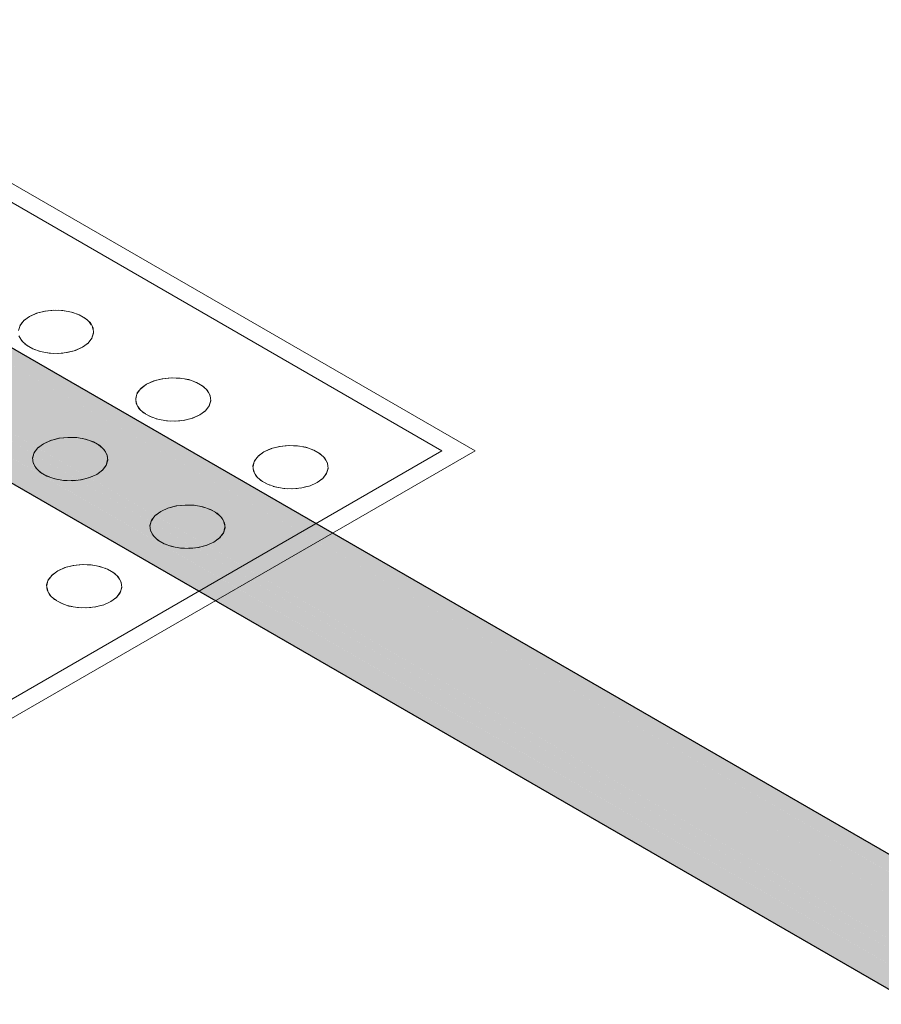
# Model space of a CAD drawing. Header units: millimetres. Extents: x 2 to 902, y -447 to 199.
# Tile 33 of 255: x 29.664 to 30.561, y 44.878 to 45.904. Entities that reach past the tile are written whole.
import ezdxf

# ---------------------------------------------------------------- set-up
doc = ezdxf.new("R2010")
doc.units = ezdxf.units.MM
doc.header["$MEASUREMENT"] = 0
doc.layers.add('AL-Condutos', color=3, linetype='Continuous', lineweight=25)
doc.layers.add('IFC-Elemento construtivo genérico-Contorno', color=253, linetype='Continuous', lineweight=5)

msp = doc.modelspace()

# ---------------------------------------------------------------- hatches: boundary and pattern name
at = {"layer": 'AL-Condutos', "linetype": 'Continuous'}
for points in [[(16.1184, 53.346), (30.2252, 45.2141), (30.5109, 45.0495), (30.547, 45.0287), (30.5108, 45.0496), (30.547, 45.0287), (30.5105, 45.0498), (30.2246, 45.2146), (30.5105, 45.0498), (30.2219, 45.2166), (16.1364, 53.3564)], [(30.6083, 45.0077), (16.1529, 53.3574), (16.1364, 53.3564), (30.6083, 45.0075), (30.6132, 45.0047), (30.6133, 45.0048)], [(16.1364, 53.3564), (30.5995, 44.9984), (30.6104, 44.9921), (30.6112, 44.9916), (30.6107, 44.9938), (30.5972, 45.0016), (30.6107, 44.9938), (30.6112, 44.9916), (30.612, 44.9916), (30.6121, 44.9911), (30.6126, 44.9908), (30.6126, 44.9915), (30.6126, 44.9985), (30.6116, 44.9933), (30.6126, 44.9985), (30.6111, 44.9953), (30.6109, 44.9943), (30.6111, 44.9953), (30.6126, 44.9985), (30.6126, 45.0022), (30.6119, 44.999), (30.6126, 45.0022), (30.6132, 45.0047), (30.6126, 45.005), (30.6083, 45.0075), (16.1364, 53.3564), (30.61, 45), (30.6092, 45.0005), (30.5901, 45.0116)], [(30.6058, 45.013), (16.1529, 53.3574), (30.6133, 45.0048), (30.6138, 45.0073), (30.614, 45.0083)], [(16.102, 53.328), (30.3598, 45.1129), (16.102, 53.328), (16.0899, 53.3056), (30.5342, 44.9817), (16.0899, 53.3056), (30.6228, 44.9151), (30.538, 44.9788), (30.6228, 44.9151), (30.6264, 44.913), (30.6296, 44.9111), (30.6329, 44.9092), (30.6297, 44.9137), (30.6287, 44.915), (30.628, 44.9184), (30.6275, 44.9168), (30.628, 44.9184), (30.6264, 44.9254), (30.6264, 44.9183), (30.6261, 44.9187), (30.6146, 44.9347), (30.6261, 44.9187), (30.6264, 44.9183), (30.6264, 44.9254), (30.6257, 44.9283), (30.6264, 44.9254), (30.6264, 44.9279), (30.6264, 44.9286), (30.6255, 44.9291), (30.6138, 44.9358), (30.6264, 44.9286), (30.611, 44.9402), (30.6105, 44.9404), (30.5189, 44.9932), (30.6105, 44.9404), (30.611, 44.9402), (30.6104, 44.9406), (30.5184, 44.9936), (30.518, 44.9939), (30.5184, 44.9936), (30.6104, 44.9406), (30.6103, 44.9407), (30.6099, 44.941), (30.5169, 44.9947), (30.6103, 44.9407), (30.6104, 44.9406), (30.611, 44.9402), (30.6248, 44.9323), (30.6264, 44.9314), (30.6264, 44.9374), (30.6232, 44.9392), (30.6029, 44.951), (30.4828, 45.0203), (30.4548, 45.0414), (30.4828, 45.0203), (30.6029, 44.951), (30.6232, 44.9392), (30.6264, 44.9374), (30.6264, 44.9424), (30.6219, 44.9449), (30.5968, 44.9594), (30.6219, 44.9449), (30.6264, 44.9424), (30.6264, 44.9593), (30.6174, 44.9644), (30.5761, 44.9882), (30.6174, 44.9644), (30.6264, 44.9593), (30.6264, 44.9596), (30.6174, 44.9648), (30.5757, 44.9888), (30.3581, 45.1142), (30.6264, 44.9596), (30.3552, 45.1164), (16.1184, 53.346)], [(16.1184, 53.346), (30.2978, 45.1595), (16.1184, 53.346), (30.3552, 45.1164), (30.5756, 44.9889), (30.6174, 44.9648), (30.6264, 44.9596), (30.6264, 44.961), (30.6264, 44.9626), (30.6238, 44.9645), (30.6232, 44.965), (30.6208, 44.9667), (30.6165, 44.97), (30.6161, 44.9703), (30.6028, 44.9803), (30.6161, 44.9703), (30.6165, 44.97), (30.6208, 44.9667), (30.6232, 44.965), (30.6238, 44.9645), (30.6218, 44.9673), (30.6155, 44.9761), (30.6147, 44.9766), (30.5852, 44.9936), (30.6126, 44.9777), (30.6147, 44.9766), (30.6145, 44.9774), (30.6144, 44.9776), (30.6126, 44.9801), (30.6144, 44.9776), (30.6145, 44.9774), (30.6147, 44.9766), (30.6155, 44.9761), (30.615, 44.9767), (30.6155, 44.9761), (30.6153, 44.9769), (30.6134, 44.9853), (30.6126, 44.9854), (30.6071, 44.9878), (30.6027, 44.994), (30.5748, 45.0014), (30.5631, 45.0063), (30.5748, 45.0014), (30.6027, 44.994), (30.5719, 45.0036), (30.5705, 45.0046), (30.557, 45.0148), (30.5206, 45.0423), (30.557, 45.0148), (30.5705, 45.0046), (30.5719, 45.0036), (30.6027, 44.994), (30.6071, 44.9878), (30.6126, 44.9854), (30.6134, 44.9853), (30.6126, 44.9886), (30.6126, 44.9905), (30.6121, 44.9908), (30.6113, 44.9913), (30.5999, 44.9979), (30.5475, 45.0281), (30.5129, 45.048), (30.5475, 45.0281), (30.5999, 44.9979), (30.5996, 44.9983), (30.5999, 44.9979), (30.6113, 44.9913), (30.6121, 44.991), (30.6121, 44.9911), (30.6112, 44.9916), (30.5996, 44.9983), (30.5471, 45.0285), (30.5995, 44.9984), (30.6126, 44.9908), (30.5995, 44.9984), (30.547, 45.0287), (30.5115, 45.0491), (30.5116, 45.049), (30.5115, 45.0491), (30.2266, 45.2131), (30.5115, 45.0491), (30.547, 45.0287), (30.5109, 45.0495), (30.2252, 45.2141)], [(30.6611, 44.876), (30.6668, 44.8727), (30.657, 44.8821), (30.6533, 44.8875), (30.6532, 44.8877), (30.6483, 44.8904), (30.6532, 44.8877), (30.648, 44.8907), (16.0899, 53.3056), (16.0844, 53.2826), (30.6048, 44.8993), (30.6316, 44.8838), (30.6683, 44.8626), (30.6713, 44.8609), (30.6852, 44.8528), (30.6911, 44.8494), (30.6875, 44.8529), (30.6829, 44.8573), (30.6791, 44.861), (30.6704, 44.8623), (30.6702, 44.8625), (30.6704, 44.8623), (30.6791, 44.861), (30.6829, 44.8573), (30.6875, 44.8529), (30.6811, 44.8607), (30.6778, 44.8622), (30.667, 44.8673), (30.664, 44.8717), (30.667, 44.8673), (30.6778, 44.8622), (30.6811, 44.8607), (30.6875, 44.8529), (30.6911, 44.8494), (55.0709, 30.7738), (30.7064, 44.8538), (30.7066, 44.8537), (55.0709, 30.7738), (30.731, 44.8427), (30.7305, 44.843), (30.7114, 44.8541), (30.7101, 44.8548), (30.7036, 44.8572), (30.7034, 44.8573), (30.7024, 44.8574), (30.6962, 44.8584), (30.6781, 44.8665), (30.6703, 44.8694), (30.6781, 44.8665), (30.6782, 44.8665), (30.6761, 44.8674), (30.676, 44.8674), (30.6701, 44.8696), (30.6639, 44.8719), (30.6635, 44.8725), (30.663, 44.8732), (30.6619, 44.8748), (30.663, 44.8732), (30.6635, 44.8725), (30.6639, 44.8719), (30.6701, 44.8696), (30.6692, 44.8705), (30.6701, 44.8696), (30.676, 44.8674), (30.6668, 44.8727)], [(16.0899, 53.3056), (30.6053, 44.9154), (30.6391, 44.8959), (30.6449, 44.8926), (30.6435, 44.8945), (30.6423, 44.8952), (30.6057, 44.9152), (30.6423, 44.8952), (30.6435, 44.8945), (30.6424, 44.8951), (30.6435, 44.8945), (30.6449, 44.8926), (30.639, 44.8959), (30.6053, 44.9154), (30.6389, 44.896), (30.6449, 44.8925), (30.6479, 44.8908), (30.648, 44.8907), (30.6479, 44.8908), (30.648, 44.8907), (30.6524, 44.8882), (30.6532, 44.8877), (30.6531, 44.8879), (30.6523, 44.8883), (30.6514, 44.8898), (30.6523, 44.8883), (30.6531, 44.8879), (30.6519, 44.8897), (30.6513, 44.89), (30.6519, 44.8897), (30.6512, 44.8906), (30.6493, 44.8935), (30.6492, 44.8935), (30.6508, 44.8909), (30.6474, 44.8922), (30.6508, 44.8909), (30.6492, 44.8935), (30.6493, 44.8935), (30.6486, 44.8946), (30.6481, 44.8938), (30.6486, 44.8946), (30.6474, 44.8965), (30.647, 44.8969), (30.6471, 44.8967), (30.647, 44.8969), (30.6467, 44.897), (30.6461, 44.8973), (30.6467, 44.897), (30.6454, 44.898), (30.6456, 44.8975), (30.6468, 44.8942), (30.6468, 44.8941), (30.6473, 44.8925), (30.6468, 44.8941), (30.6468, 44.8942), (30.6466, 44.8941), (30.6468, 44.8942), (30.6456, 44.8975), (30.6451, 44.8978), (30.6456, 44.8975), (30.6454, 44.898), (30.6447, 44.8986), (30.6447, 44.8979), (30.6442, 44.8982), (30.6449, 44.8946), (30.6442, 44.8982), (30.6448, 44.8946), (30.6449, 44.8937), (30.6437, 44.8948), (30.6432, 44.895), (30.6437, 44.8948), (30.6422, 44.8963), (30.6142, 44.9115), (30.6422, 44.8963), (30.6437, 44.8948), (30.6449, 44.8937), (30.6445, 44.8946), (30.6449, 44.8937), (30.6446, 44.8946), (30.6449, 44.8937), (30.6448, 44.8946), (30.6442, 44.8982), (30.6434, 44.8985), (30.6428, 44.8988), (30.6434, 44.8985), (30.6442, 44.8982), (30.6447, 44.8979), (30.6447, 44.8986), (30.644, 44.8991), (30.643, 44.8999), (30.6357, 44.9054), (30.6393, 44.9003), (30.6357, 44.9054), (30.6341, 44.9075), (30.6284, 44.9108), (30.6377, 44.901), (30.6369, 44.9014), (30.6219, 44.9081), (30.6369, 44.9014), (30.6377, 44.901), (30.6284, 44.9108), (30.6341, 44.9075), (30.634, 44.9077), (30.6335, 44.9084), (30.6282, 44.911), (30.6335, 44.9084), (30.6329, 44.9092), (30.6276, 44.9115), (30.625, 44.9128), (30.6276, 44.9115), (30.627, 44.9119), (30.6276, 44.9115), (30.6329, 44.9092), (30.6228, 44.9151), (30.6224, 44.9153)], [(16.0862, 53.2631), (55.0727, 30.7542), (16.0844, 53.2826)], [(16.0844, 53.2826), (55.0154, 30.7873), (55.0201, 30.8031)], [(16.0952, 53.2502), (55.0817, 30.7414), (16.0862, 53.2631)], [(16.0862, 53.2631), (55.0134, 30.7808), (55.0154, 30.7873)]]:
    msp.add_hatch(color=91, dxfattribs=at).paths.add_polyline_path(points)

# ---------------------------------------------------------------- linework, layer by layer
at = {"layer": 'AL-Condutos'}
for p, q in [((30.6058, 45.013), (16.1529, 53.3574)), ((16.0952, 53.2502), (55.0817, 30.7414))]:
    msp.add_line(p, q, dxfattribs=at)
at = {"layer": 'IFC-Elemento construtivo genérico-Contorno', "color": 7, "lineweight": 5}
for p, q in [((27.7831, 46.8144), (30.1387, 45.4544)), ((27.7831, 46.7944), (30.104, 45.4544)), ((29.6819, 45.5978), (29.6912, 45.6001)), ((29.6819, 45.5978), (29.6905, 45.6)), ((29.6905, 45.6), (29.6998, 45.601)), ((29.6905, 45.6), (29.7011, 45.601)), ((29.6998, 45.601), (29.7092, 45.6007)), ((29.7051, 45.6008), (29.7108, 45.6004)), ((29.7092, 45.6007), (29.7182, 45.599)), ((29.7149, 45.5997), (29.72, 45.5984)), ((29.7182, 45.599), (29.7263, 45.5962)), ((29.6686, 45.5901), (29.6647, 45.5851)), ((29.6744, 45.5944), (29.6682, 45.5897)), ((29.6744, 45.5944), (29.6686, 45.5901)), ((29.6744, 45.5944), (29.6825, 45.598)), ((29.6744, 45.5944), (29.6819, 45.5978)), ((29.7237, 45.5971), (29.7281, 45.5952)), ((29.7263, 45.5962), (29.733, 45.5924)), ((29.7312, 45.5934), (29.7345, 45.5909)), ((29.733, 45.5924), (29.7379, 45.5877)), ((29.7368, 45.5887), (29.7389, 45.5858)), ((29.6647, 45.5851), (29.663, 45.5798)), ((29.667, 45.5881), (29.6646, 45.5847)), ((29.7379, 45.5877), (29.7407, 45.5825)), ((29.7402, 45.5834), (29.7409, 45.5801)), ((29.7407, 45.5825), (29.7413, 45.577)), ((29.6636, 45.5743), (29.6664, 45.5691)), ((29.6653, 45.5711), (29.6675, 45.568)), ((29.6664, 45.5691), (29.6713, 45.5645)), ((29.7397, 45.5721), (29.7357, 45.5667)), ((29.7396, 45.5717), (29.7357, 45.5667)), ((29.7412, 45.5778), (29.7396, 45.5717)), ((29.7413, 45.577), (29.7396, 45.5717)), ((29.6697, 45.566), (29.6731, 45.5634)), ((29.6713, 45.5645), (29.678, 45.5606)), ((29.6762, 45.5616), (29.6806, 45.5597)), ((29.678, 45.5606), (29.686, 45.5578)), ((29.6842, 45.5584), (29.6894, 45.5572)), ((29.686, 45.5578), (29.6951, 45.5562)), ((29.713, 45.5567), (29.7191, 45.5582)), ((29.7138, 45.5568), (29.7224, 45.559)), ((29.7217, 45.5588), (29.7298, 45.5624)), ((29.7224, 45.559), (29.7298, 45.5624)), ((29.7361, 45.5671), (29.7298, 45.5624)), ((29.7357, 45.5667), (29.7298, 45.5624)), ((29.6935, 45.5564), (29.6991, 45.556)), ((29.6951, 45.5562), (29.7045, 45.5558)), ((29.7032, 45.5559), (29.7091, 45.5563)), ((29.7045, 45.5558), (29.7138, 45.5568)), ((29.7965, 45.5239), (29.8046, 45.5275)), ((29.7965, 45.5239), (29.804, 45.5273)), ((29.804, 45.5273), (29.8133, 45.5296)), ((29.804, 45.5273), (29.8126, 45.5295)), ((29.8126, 45.5295), (29.8219, 45.5305)), ((29.8126, 45.5295), (29.8232, 45.5305)), ((29.8219, 45.5305), (29.8313, 45.5302)), ((29.8272, 45.5303), (29.8329, 45.5299)), ((29.8313, 45.5302), (29.8403, 45.5286)), ((29.837, 45.5292), (29.8421, 45.5279)), ((29.8403, 45.5286), (29.8484, 45.5257)), ((29.7892, 45.5177), (29.7867, 45.5142)), ((29.7907, 45.5196), (29.7868, 45.5147)), ((29.7965, 45.5239), (29.7903, 45.5192)), ((29.7965, 45.5239), (29.7907, 45.5196)), ((29.8458, 45.5266), (29.8502, 45.5247)), ((29.8484, 45.5257), (29.8551, 45.5219)), ((29.8533, 45.5229), (29.8566, 45.5204)), ((29.8551, 45.5219), (29.86, 45.5172)), ((29.8589, 45.5182), (29.861, 45.5153)), ((29.86, 45.5172), (29.8628, 45.512)), ((29.7868, 45.5147), (29.7851, 45.5093)), ((29.7851, 45.5093), (29.7857, 45.5038)), ((29.786, 45.512), (29.7852, 45.5086)), ((29.8633, 45.5073), (29.8617, 45.5012)), ((29.8634, 45.5066), (29.8617, 45.5012)), ((29.8623, 45.5129), (29.863, 45.5096)), ((29.8628, 45.512), (29.8634, 45.5066)), ((29.7854, 45.5062), (29.7862, 45.5029)), ((29.7857, 45.5038), (29.7885, 45.4986)), ((29.7874, 45.5006), (29.7896, 45.4976)), ((29.7885, 45.4986), (29.7934, 45.494)), ((29.8582, 45.4966), (29.8519, 45.4919)), ((29.8618, 45.5016), (29.8578, 45.4962)), ((29.8617, 45.5012), (29.8578, 45.4962)), ((29.7918, 45.4955), (29.7952, 45.4929)), ((29.7934, 45.494), (29.8001, 45.4901)), ((29.7983, 45.4912), (29.8027, 45.4892)), ((29.8001, 45.4901), (29.8081, 45.4873)), ((29.8063, 45.4879), (29.8115, 45.4867)), ((29.8081, 45.4873), (29.8172, 45.4857)), ((29.8266, 45.4853), (29.8359, 45.4863)), ((29.8351, 45.4862), (29.8411, 45.4877)), ((29.8359, 45.4863), (29.8445, 45.4886)), ((29.8438, 45.4883), (29.8519, 45.4919)), ((29.8445, 45.4886), (29.8519, 45.4919)), ((29.8578, 45.4962), (29.8519, 45.4919)), ((29.8156, 45.4859), (29.8212, 45.4855)), ((29.8172, 45.4857), (29.8266, 45.4853)), ((29.8254, 45.4854), (29.8311, 45.4858)), ((29.6891, 45.4619), (29.6972, 45.4655)), ((29.6966, 45.4653), (29.7059, 45.4676)), ((29.6966, 45.4653), (29.7052, 45.4675)), ((29.7052, 45.4675), (29.7145, 45.4685)), ((29.7052, 45.4675), (29.7159, 45.4685)), ((29.7145, 45.4685), (29.7239, 45.4682)), ((29.7198, 45.4683), (29.7255, 45.4679)), ((29.7239, 45.4682), (29.7329, 45.4666)), ((29.7296, 45.4672), (29.7347, 45.4659)), ((29.7329, 45.4666), (29.741, 45.4637)), ((29.6818, 45.4557), (29.6793, 45.4522)), ((29.6833, 45.4576), (29.6794, 45.4527)), ((29.6891, 45.4619), (29.6829, 45.4572)), ((29.6891, 45.4619), (29.6833, 45.4576)), ((29.6891, 45.4619), (29.6966, 45.4653)), ((29.7385, 45.4646), (29.7428, 45.4627)), ((29.741, 45.4637), (29.7477, 45.4599)), ((29.7459, 45.4609), (29.7493, 45.4584)), ((29.7477, 45.4599), (29.7526, 45.4552)), ((29.7515, 45.4562), (29.7536, 45.4533)), ((29.7526, 45.4552), (29.7554, 45.45)), ((29.9186, 45.4534), (29.9267, 45.457)), ((29.9186, 45.4534), (29.926, 45.4568)), ((29.926, 45.4568), (29.9355, 45.4591)), ((29.926, 45.4568), (29.9347, 45.459)), ((29.9347, 45.459), (29.944, 45.46)), ((29.9347, 45.459), (29.9453, 45.46)), ((29.944, 45.46), (29.9534, 45.4597)), ((29.9493, 45.4598), (29.955, 45.4594)), ((29.9534, 45.4597), (29.9624, 45.4581)), ((29.9591, 45.4587), (29.9642, 45.4574)), ((29.9624, 45.4581), (29.9705, 45.4552)), ((29.9679, 45.4561), (29.9723, 45.4542)), ((29.9705, 45.4552), (29.9772, 45.4514)), ((29.2726, 44.9744), (30.104, 45.4544)), ((29.283, 44.9604), (30.1387, 45.4544)), ((29.6794, 45.4527), (29.6777, 45.4473)), ((29.6777, 45.4473), (29.6783, 45.4418)), ((29.6786, 45.45), (29.6778, 45.4466)), ((29.7559, 45.4453), (29.7543, 45.4392)), ((29.7549, 45.4509), (29.7556, 45.4476)), ((29.7554, 45.45), (29.756, 45.4446)), ((29.9113, 45.4472), (29.9088, 45.4437)), ((29.9128, 45.4491), (29.9089, 45.4442)), ((29.9186, 45.4534), (29.9124, 45.4487)), ((29.9186, 45.4534), (29.9128, 45.4491)), ((29.9754, 45.4524), (29.9787, 45.4499)), ((29.9772, 45.4514), (29.9821, 45.4467)), ((29.981, 45.4477), (29.9831, 45.4448)), ((29.9821, 45.4467), (29.9849, 45.4415)), ((29.678, 45.4442), (29.6788, 45.4409)), ((29.6783, 45.4418), (29.6811, 45.4366)), ((29.6801, 45.4386), (29.6822, 45.4356)), ((29.6811, 45.4366), (29.686, 45.432)), ((29.7544, 45.4396), (29.7504, 45.4342)), ((29.7543, 45.4392), (29.7504, 45.4342)), ((29.756, 45.4446), (29.7543, 45.4392)), ((29.9089, 45.4442), (29.9072, 45.4388)), ((29.9072, 45.4388), (29.9078, 45.4334)), ((29.9081, 45.4415), (29.9073, 45.4381)), ((29.9075, 45.4357), (29.9083, 45.4324)), ((29.9854, 45.4368), (29.9838, 45.4307)), ((29.9855, 45.4361), (29.9838, 45.4307)), ((29.9844, 45.4425), (29.9851, 45.4392)), ((29.9849, 45.4415), (29.9855, 45.4361)), ((29.6844, 45.4335), (29.6878, 45.4309)), ((29.686, 45.432), (29.6927, 45.4281)), ((29.6909, 45.4292), (29.6953, 45.4272)), ((29.6927, 45.4281), (29.7008, 45.4253)), ((29.6989, 45.4259), (29.7041, 45.4247)), ((29.7008, 45.4253), (29.7098, 45.4237)), ((29.7277, 45.4242), (29.7337, 45.4257)), ((29.7285, 45.4243), (29.7371, 45.4266)), ((29.7364, 45.4263), (29.7446, 45.4299)), ((29.7371, 45.4266), (29.7446, 45.4299)), ((29.7508, 45.4346), (29.7446, 45.4299)), ((29.7504, 45.4342), (29.7446, 45.4299)), ((29.9078, 45.4334), (29.9106, 45.4281)), ((29.9096, 45.4301), (29.9117, 45.4271)), ((29.9106, 45.4281), (29.9155, 45.4235)), ((29.9139, 45.425), (29.9173, 45.4224)), ((29.9803, 45.4261), (29.974, 45.4214)), ((29.9799, 45.4257), (29.974, 45.4214)), ((29.9839, 45.4311), (29.9799, 45.4257)), ((29.9838, 45.4307), (29.9799, 45.4257)), ((29.7082, 45.4239), (29.7138, 45.4235)), ((29.7098, 45.4237), (29.7192, 45.4233)), ((29.718, 45.4234), (29.7237, 45.4238)), ((29.7192, 45.4233), (29.7285, 45.4243)), ((29.9155, 45.4235), (29.9222, 45.4196)), ((29.9204, 45.4207), (29.9248, 45.4187)), ((29.9222, 45.4196), (29.9302, 45.4168)), ((29.9284, 45.4174), (29.9336, 45.4162)), ((29.9302, 45.4168), (29.9393, 45.4152)), ((29.9377, 45.4155), (29.9433, 45.415)), ((29.9393, 45.4152), (29.9487, 45.4148)), ((29.9475, 45.4149), (29.9532, 45.4153)), ((29.9487, 45.4148), (29.958, 45.4158)), ((29.9572, 45.4157), (29.9631, 45.4172)), ((29.958, 45.4158), (29.9666, 45.4181)), ((29.9659, 45.4178), (29.974, 45.4214)), ((29.9666, 45.4181), (29.974, 45.4214)), ((29.8112, 45.3914), (29.8193, 45.395)), ((29.8112, 45.3914), (29.8187, 45.3948)), ((29.8187, 45.3948), (29.828, 45.3971)), ((29.8187, 45.3948), (29.8273, 45.397)), ((29.8273, 45.397), (29.8366, 45.398)), ((29.8273, 45.397), (29.8379, 45.398)), ((29.8366, 45.398), (29.846, 45.3977)), ((29.8419, 45.3978), (29.8476, 45.3974)), ((29.846, 45.3977), (29.855, 45.3961)), ((29.8517, 45.3967), (29.8568, 45.3954)), ((29.855, 45.3961), (29.8631, 45.3932)), ((29.8606, 45.3941), (29.8649, 45.3922)), ((29.8039, 45.3852), (29.8014, 45.3817)), ((29.8054, 45.3871), (29.8015, 45.3822)), ((29.8112, 45.3914), (29.805, 45.3867)), ((29.8112, 45.3914), (29.8054, 45.3871)), ((29.8631, 45.3932), (29.8698, 45.3894)), ((29.868, 45.3904), (29.8713, 45.3879)), ((29.8698, 45.3894), (29.8747, 45.3847)), ((29.8736, 45.3857), (29.8757, 45.3828)), ((29.8747, 45.3847), (29.8775, 45.3795)), ((29.8015, 45.3822), (29.7998, 45.3768)), ((29.7998, 45.3768), (29.8004, 45.3714)), ((29.8007, 45.3795), (29.7999, 45.3761)), ((29.8002, 45.3737), (29.8009, 45.3704)), ((29.878, 45.3748), (29.8764, 45.3687)), ((29.8781, 45.3741), (29.8764, 45.3687)), ((29.877, 45.3805), (29.8777, 45.3772)), ((29.8775, 45.3795), (29.8781, 45.3741)), ((29.8004, 45.3714), (29.8032, 45.3661)), ((29.8022, 45.3681), (29.8043, 45.3651)), ((29.8032, 45.3661), (29.8081, 45.3615)), ((29.8065, 45.363), (29.8099, 45.3604)), ((29.8729, 45.3641), (29.8666, 45.3594)), ((29.8725, 45.3637), (29.8666, 45.3594)), ((29.8765, 45.3691), (29.8725, 45.3637)), ((29.8764, 45.3687), (29.8725, 45.3637)), ((29.8081, 45.3615), (29.8148, 45.3576)), ((29.813, 45.3587), (29.8174, 45.3567)), ((29.8148, 45.3576), (29.8228, 45.3548)), ((29.821, 45.3554), (29.8262, 45.3542)), ((29.8228, 45.3548), (29.8319, 45.3532)), ((29.8303, 45.3535), (29.8359, 45.353)), ((29.8319, 45.3532), (29.8413, 45.3528)), ((29.8401, 45.3529), (29.8459, 45.3533)), ((29.8413, 45.3528), (29.8506, 45.3538)), ((29.8498, 45.3537), (29.8557, 45.3552)), ((29.8506, 45.3538), (29.8592, 45.3561)), ((29.8585, 45.3558), (29.8666, 45.3594)), ((29.8592, 45.3561), (29.8666, 45.3594)), ((29.7039, 45.3294), (29.712, 45.333)), ((29.7039, 45.3294), (29.7113, 45.3328)), ((29.7113, 45.3328), (29.7207, 45.3351)), ((29.7113, 45.3328), (29.7199, 45.335)), ((29.7199, 45.335), (29.7292, 45.336)), ((29.7199, 45.335), (29.7305, 45.336)), ((29.7292, 45.336), (29.7386, 45.3357)), ((29.7345, 45.3358), (29.7403, 45.3354)), ((29.7386, 45.3357), (29.7476, 45.3341)), ((29.7443, 45.3347), (29.7494, 45.3334)), ((29.7476, 45.3341), (29.7557, 45.3312)), ((29.7532, 45.3321), (29.7575, 45.3302)), ((29.6966, 45.3233), (29.694, 45.3197)), ((29.698, 45.3251), (29.6941, 45.3202)), ((29.7039, 45.3294), (29.6976, 45.3247)), ((29.7039, 45.3294), (29.698, 45.3251)), ((29.7557, 45.3312), (29.7624, 45.3274)), ((29.7606, 45.3284), (29.764, 45.3259)), ((29.7624, 45.3274), (29.7673, 45.3227)), ((29.7662, 45.3237), (29.7683, 45.3208)), ((29.7673, 45.3227), (29.7701, 45.3175)), ((29.6941, 45.3202), (29.6924, 45.3148)), ((29.6924, 45.3148), (29.693, 45.3093)), ((29.6933, 45.3175), (29.6925, 45.3141)), ((29.6928, 45.3117), (29.6935, 45.3084)), ((29.7706, 45.3128), (29.769, 45.3067)), ((29.7707, 45.3121), (29.769, 45.3067)), ((29.7696, 45.3185), (29.7703, 45.3152)), ((29.7701, 45.3175), (29.7707, 45.3121)), ((29.693, 45.3093), (29.6958, 45.3041)), ((29.6948, 45.3061), (29.6969, 45.3031)), ((29.6958, 45.3041), (29.7007, 45.2995)), ((29.7655, 45.3021), (29.7593, 45.2974)), ((29.7651, 45.3017), (29.7593, 45.2974)), ((29.7691, 45.3071), (29.7651, 45.3017)), ((29.769, 45.3067), (29.7651, 45.3017)), ((29.6992, 45.301), (29.7025, 45.2984)), ((29.7007, 45.2995), (29.7074, 45.2956)), ((29.7056, 45.2967), (29.7099, 45.2947)), ((29.7074, 45.2956), (29.7155, 45.2928)), ((29.7137, 45.2934), (29.7188, 45.2922)), ((29.7155, 45.2928), (29.7245, 45.2912)), ((29.7229, 45.2915), (29.7286, 45.291)), ((29.7245, 45.2912), (29.7339, 45.2908)), ((29.7327, 45.2909), (29.7385, 45.2913)), ((29.7339, 45.2908), (29.7432, 45.2918)), ((29.7424, 45.2917), (29.7485, 45.2932)), ((29.7432, 45.2918), (29.7518, 45.2941)), ((29.7512, 45.2938), (29.7593, 45.2974)), ((29.7518, 45.2941), (29.7593, 45.2974))]:
    msp.add_line(p, q, dxfattribs=at)

doc.saveas('drawing.dxf')
